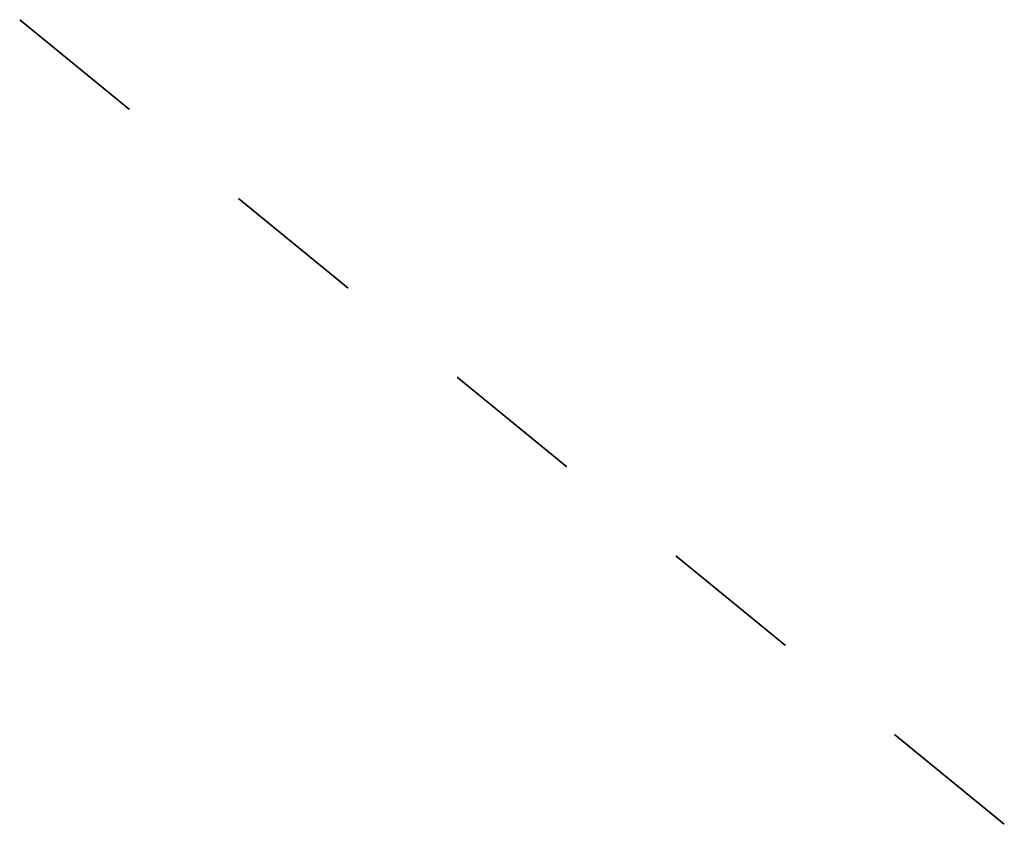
# Model space of a CAD drawing. Header units: millimetres. Extents: x 245366524 to 245382891, y 480472533 to 480494350.
# Tile 1 of 2: x 245366524 to 245370011, y 480472533 to 480475381. Entities that reach past the tile are written whole.
import ezdxf

# ---------------------------------------------------------------- set-up
doc = ezdxf.new("R2010")
doc.units = ezdxf.units.MM
doc.layers.add('N-CO-BC-BETONVORM-G', color=50, linetype='Continuous', lineweight=25)
doc.layers.add('N-CO-BC-BETONVORM-G-1', color=50, linetype='Continuous', lineweight=35)

# ---------------------------------------------------------------- blocks, each defined once
blk = doc.blocks.new('16_15_SF_Stootplaat - sf_stootplaat_5m-1656602-_3D_')
at = {"layer": 'N-CO-BC-BETONVORM-G-1'}
blk.add_line((0, 250.8), (0, -250.8), dxfattribs=at)

msp = doc.modelspace()

# ---------------------------------------------------------------- block references
at = {"layer": 'N-CO-BC-BETONVORM-G', "extrusion": (-7.53778e-07, 6.15594e-07, 1), "rotation": 230.7622596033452}
for p in [(245366718.3, 480475221.9, 18985), (245367492.8, 480474589.4, 18985), (245368267.3, 480473956.8, 18985), (245369041.8, 480473324.3, 18985), (245369816.4, 480472691.7, 18985)]:
    msp.add_blockref('16_15_SF_Stootplaat - sf_stootplaat_5m-1656602-_3D_', p, dxfattribs=at)

doc.saveas('drawing.dxf')
